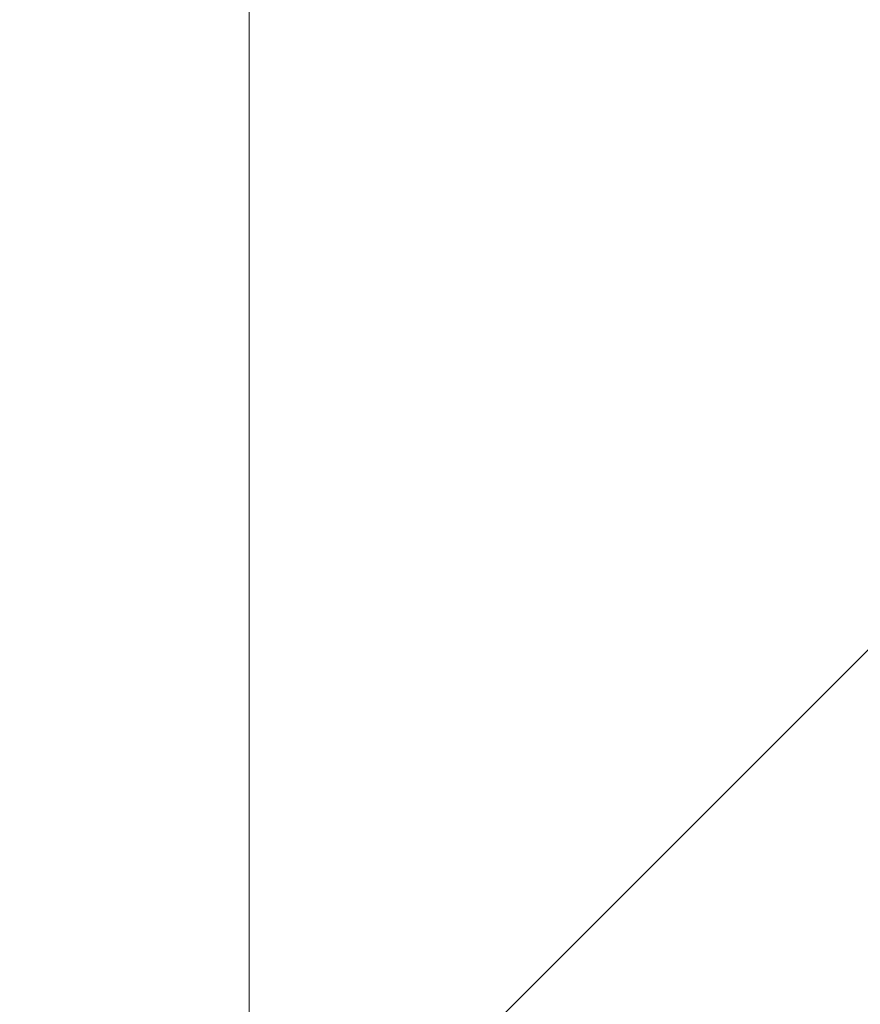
# Model space of a CAD drawing. Extents: x -720 to 300, y 62 to 1162.
# Tile 131 of 143: x 163.752 to 164.497, y 820.483 to 821.355. Entities that reach past the tile are written whole.
import ezdxf
from ezdxf.lldxf.tags import DXFTag

# ---------------------------------------------------------------- set-up
doc = ezdxf.new("R2010")
doc.units = 0
doc.layers.get('0').update_dxf_attribs({"lineweight": 13})
doc.layers.add('E_Detail_Beschriftung', color=7, linetype='Continuous', lineweight=13, true_color=0x009900)
doc.layers.add('E_Detail_Wandschraffur', color=7, linetype='Continuous', lineweight=5, true_color=0xc0c0c0)
doc.layers.add('E_Detail_Linie_Text_Bem', color=7, linetype='Continuous', lineweight=13)
doc.styles.get("Standard").update_dxf_attribs({"font": 'ARIALN.TTF'})
tags = doc.linetypes.add('fein_strichliert', pattern=[4, 1, -2, 1]).pattern_tags.tags
tags[8:9] = [DXFTag(74, 4), DXFTag(75, 0), DXFTag(340, '0'), DXFTag(46, 0.0), DXFTag(50, 0.0), DXFTag(44, 0.0), DXFTag(45, 0.0)]
tags[6:7] = [DXFTag(74, 4), DXFTag(75, 0), DXFTag(340, '0'), DXFTag(46, 0.0), DXFTag(50, 0.0), DXFTag(44, 0.0), DXFTag(45, 0.0)]
tags[4:5] = [DXFTag(74, 4), DXFTag(75, 0), DXFTag(340, '0'), DXFTag(46, 0.0), DXFTag(50, 0.0), DXFTag(44, 0.0), DXFTag(45, 0.0)]

# ---------------------------------------------------------------- blocks, each defined once
blk = doc.blocks.new('Referenz-A06G94308I')
at = {"layer": 'E_Detail_Linie_Text_Bem', "linetype": 'Continuous', "ltscale": 0.13}
blk.add_line((163.95552, 810.88017), (163.95552, 822.68017), dxfattribs=at)
at = {"layer": 'E_Detail_Wandschraffur', "linetype": 'fein_strichliert', "ltscale": 0.13}
blk.add_line((163.95552, 820.24846), (165.04868, 821.34162), dxfattribs=at)
at = {"layer": 'E_Detail_Beschriftung', "linetype": 'Continuous', "ltscale": 0.13, "insert": (158.02684, 821.18893), "char_height": 1.4, "attachment_point": 1}
blk.add_mtext('{\\fArial Narrow;Endtülle}', dxfattribs=at)

msp = doc.modelspace()

# ---------------------------------------------------------------- block references
at = {"color": 8, "lineweight": 25, "ltscale": 0.25, "true_color": 0x808080}
msp.add_blockref('Referenz-A06G94308I', (0, 0), dxfattribs=at)

doc.saveas('drawing.dxf')
